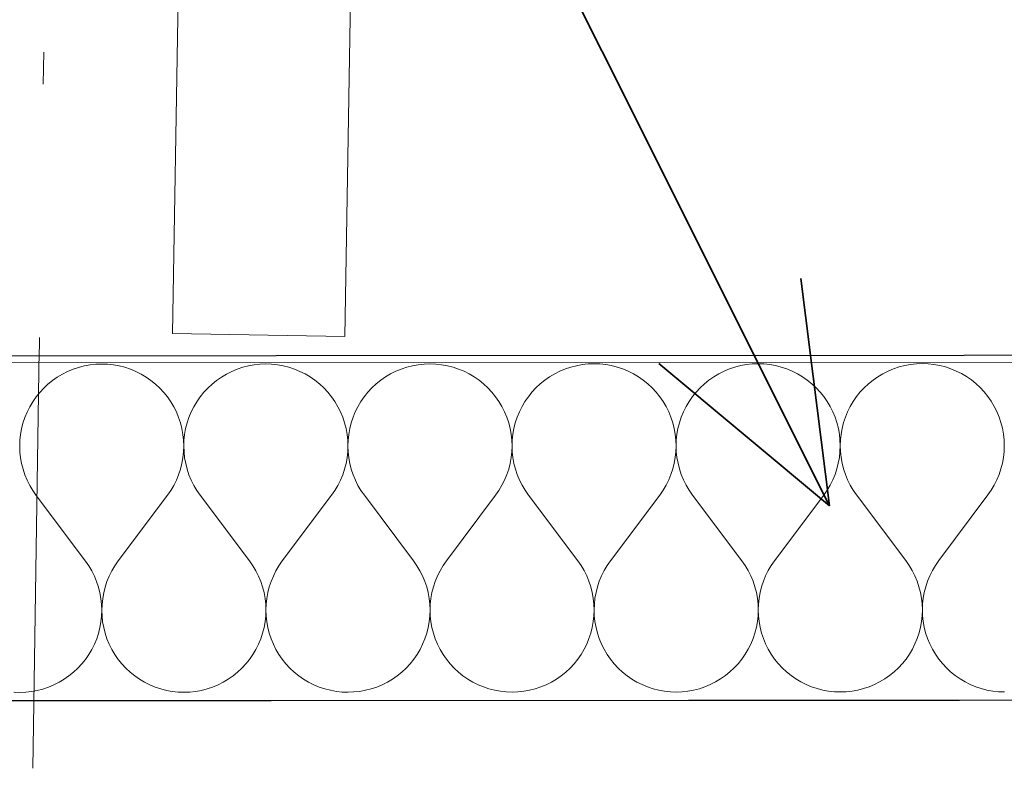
# Model space of a CAD drawing. Header units: millimetres. Extents: x -24674 to 2959, y -2716 to 20653.
# Tile 7 of 161: x -19962 to -19505, y 159 to 506. Entities that reach past the tile are written whole.
import ezdxf

# ---------------------------------------------------------------- set-up
doc = ezdxf.new("R2010")
doc.units = ezdxf.units.MM
doc.header["$MEASUREMENT"] = 0
doc.linetypes.add('Wipeout_Contour', pattern=[1000, 0, -1000])
doc.linetypes.add('Čerchovaná', pattern=[450, 200, -117.5, 15, -117.5])
for name, color, linetype in [('9._POHLED ZÁPADNÍ_1_2D prvky - obecné', 7, 'Continuous'), ('9._POHLED ZÁPADNÍ_1_Konstrukce - krov', 7, 'Continuous'), ('9._POHLED ZÁPADNÍ_1_Konstrukce - nosné', 7, 'Continuous'), ('9._POHLED ZÁPADNÍ_1_Nové_Konstrukce - nosné', 7, 'Continuous'), ('9._POHLED ZÁPADNÍ_1_Nové_Situace - terén', 7, 'Continuous'), ('9._POHLED ZÁPADNÍ_1_Nové_Výplně - Povrchové', 7, 'Continuous'), ('9._POHLED ZÁPADNÍ_1_Nové_Výplně – Řezové', 7, 'Continuous'), ('9._POHLED ZÁPADNÍ_1_TZB - elektroinstalace', 7, 'Continuous'), ('9._POHLED ZÁPADNÍ_1_Výplně - Povrchové', 7, 'Continuous'), ('9._POHLED ZÁPADNÍ_1_VÝTAH VAR 1', 7, 'Continuous')]:
    doc.layers.add(name, color=color, linetype=linetype)

# ---------------------------------------------------------------- blocks, each defined once
blk = doc.blocks.new('*X9', base_point=(-27719.5, -6043.99))
at = {"layer": '9._POHLED ZÁPADNÍ_1_Nové_Výplně – Řezové', "color": 21, "linetype": 'Continuous', "lineweight": 20, "true_color": 0xffaaaa}
for p, q in [((-19937.29, 343.77), (-19939.81, 342.73)), ((-19934.71, 344.63), (-19937.29, 343.77)), ((-19932.08, 345.31), (-19934.71, 344.63)), ((-19929.4, 345.79), (-19932.08, 345.31)), ((-19926.7, 346.09), (-19929.4, 345.79)), ((-19923.98, 346.18), (-19926.7, 346.09)), ((-19921.26, 346.09), (-19923.98, 346.18)), ((-19918.55, 345.8), (-19921.26, 346.09)), ((-19915.88, 345.32), (-19918.55, 345.8)), ((-19913.24, 344.65), (-19915.88, 345.32)), ((-19910.66, 343.79), (-19913.24, 344.65)), ((-19908.14, 342.75), (-19910.66, 343.79)), ((-19861.1, 343.81), (-19863.62, 342.77)), ((-19858.52, 344.67), (-19861.1, 343.81)), ((-19855.89, 345.35), (-19858.52, 344.67)), ((-19853.21, 345.83), (-19855.89, 345.35)), ((-19850.51, 346.12), (-19853.21, 345.83)), ((-19847.79, 346.22), (-19850.51, 346.12)), ((-19845.07, 346.13), (-19847.79, 346.22)), ((-19842.36, 345.84), (-19845.07, 346.13)), ((-19839.69, 345.35), (-19842.36, 345.84)), ((-19837.05, 344.68), (-19839.69, 345.35)), ((-19834.47, 343.82), (-19837.05, 344.68)), ((-19831.95, 342.78), (-19834.47, 343.82)), ((-19784.91, 343.85), (-19787.43, 342.8)), ((-19782.33, 344.71), (-19784.91, 343.85)), ((-19779.7, 345.38), (-19782.33, 344.71)), ((-19777.02, 345.87), (-19779.7, 345.38)), ((-19774.32, 346.16), (-19777.02, 345.87)), ((-19771.6, 346.26), (-19774.32, 346.16)), ((-19768.88, 346.16), (-19771.6, 346.26)), ((-19766.17, 345.87), (-19768.88, 346.16)), ((-19763.5, 345.39), (-19766.17, 345.87)), ((-19760.86, 344.72), (-19763.5, 345.39)), ((-19758.28, 343.86), (-19760.86, 344.72)), ((-19755.76, 342.82), (-19758.28, 343.86)), ((-19708.72, 343.88), (-19711.24, 342.84)), ((-19706.14, 344.74), (-19708.72, 343.88)), ((-19703.51, 345.42), (-19706.14, 344.74)), ((-19700.83, 345.9), (-19703.51, 345.42)), ((-19698.13, 346.2), (-19700.83, 345.9)), ((-19695.41, 346.29), (-19698.13, 346.2)), ((-19692.69, 346.2), (-19695.41, 346.29)), ((-19689.98, 345.91), (-19692.69, 346.2)), ((-19687.31, 345.43), (-19689.98, 345.91)), ((-19684.67, 344.75), (-19687.31, 345.43)), ((-19682.09, 343.9), (-19684.67, 344.75)), ((-19679.57, 342.86), (-19682.09, 343.9)), ((-19635.05, 342.88), (-19637.48, 341.66)), ((-19632.53, 343.92), (-19635.05, 342.88)), ((-19629.95, 344.78), (-19632.53, 343.92)), ((-19627.32, 345.46), (-19629.95, 344.78)), ((-19624.64, 345.94), (-19627.32, 345.46)), ((-19621.93, 346.23), (-19624.64, 345.94)), ((-19619.22, 346.33), (-19621.93, 346.23)), ((-19616.5, 346.23), (-19619.22, 346.33)), ((-19613.79, 345.95), (-19616.5, 346.23)), ((-19611.11, 345.46), (-19613.79, 345.95)), ((-19608.48, 344.79), (-19611.11, 345.46)), ((-19605.9, 343.93), (-19608.48, 344.79)), ((-19603.38, 342.89), (-19605.9, 343.93)), ((-19600.95, 341.68), (-19603.38, 342.89)), ((-19558.86, 342.91), (-19561.29, 341.69)), ((-19556.34, 343.96), (-19558.86, 342.91)), ((-19553.76, 344.82), (-19556.34, 343.96)), ((-19551.13, 345.49), (-19553.76, 344.82)), ((-19548.45, 345.98), (-19551.13, 345.49)), ((-19545.74, 346.27), (-19548.45, 345.98)), ((-19543.03, 346.37), (-19545.74, 346.27)), ((-19540.31, 346.27), (-19543.03, 346.37)), ((-19537.6, 345.98), (-19540.31, 346.27)), ((-19534.92, 345.5), (-19537.6, 345.98)), ((-19532.29, 344.83), (-19534.92, 345.5)), ((-19529.71, 343.97), (-19532.29, 344.83)), ((-19527.19, 342.93), (-19529.71, 343.97)), ((-19524.76, 341.71), (-19527.19, 342.93)), ((-19946.81, 338.57), (-19948.93, 336.86)), ((-19944.58, 340.12), (-19946.81, 338.57)), ((-19942.24, 341.51), (-19944.58, 340.12)), ((-19939.81, 342.73), (-19942.24, 341.51)), ((-19905.71, 341.53), (-19908.14, 342.75)), ((-19903.37, 340.14), (-19905.71, 341.53)), ((-19901.14, 338.59), (-19903.37, 340.14)), ((-19899.02, 336.88), (-19901.14, 338.59)), ((-19870.62, 338.61), (-19872.74, 336.9)), ((-19868.39, 340.16), (-19870.62, 338.61)), ((-19866.05, 341.55), (-19868.39, 340.16)), ((-19863.62, 342.77), (-19866.05, 341.55)), ((-19829.52, 341.57), (-19831.95, 342.78)), ((-19827.18, 340.18), (-19829.52, 341.57)), ((-19824.95, 338.63), (-19827.18, 340.18)), ((-19822.83, 336.92), (-19824.95, 338.63)), ((-19794.43, 338.64), (-19796.55, 336.93)), ((-19792.2, 340.2), (-19794.43, 338.64)), ((-19789.86, 341.59), (-19792.2, 340.2)), ((-19787.43, 342.8), (-19789.86, 341.59)), ((-19753.33, 341.6), (-19755.76, 342.82)), ((-19750.99, 340.22), (-19753.33, 341.6)), ((-19748.76, 338.66), (-19750.99, 340.22)), ((-19746.64, 336.96), (-19748.76, 338.66)), ((-19718.24, 338.68), (-19720.36, 336.97)), ((-19716.01, 340.23), (-19718.24, 338.68)), ((-19713.67, 341.62), (-19716.01, 340.23)), ((-19711.24, 342.84), (-19713.67, 341.62)), ((-19677.14, 341.64), (-19679.57, 342.86)), ((-19674.8, 340.25), (-19677.14, 341.64)), ((-19672.57, 338.7), (-19674.8, 340.25)), ((-19670.45, 336.99), (-19672.57, 338.7)), ((-19642.05, 338.72), (-19644.17, 337.01)), ((-19639.82, 340.27), (-19642.05, 338.72)), ((-19637.48, 341.66), (-19639.82, 340.27)), ((-19598.61, 340.29), (-19600.95, 341.68)), ((-19596.37, 338.74), (-19598.61, 340.29)), ((-19594.26, 337.03), (-19596.37, 338.74)), ((-19565.86, 338.75), (-19567.98, 337.04)), ((-19563.63, 340.31), (-19565.86, 338.75)), ((-19561.29, 341.69), (-19563.63, 340.31)), ((-19522.42, 340.32), (-19524.76, 341.71)), ((-19520.18, 338.77), (-19522.42, 340.32)), ((-19518.07, 337.07), (-19520.18, 338.77)), ((-19950.92, 335.01), (-19952.77, 333.01)), ((-19948.93, 336.86), (-19950.92, 335.01)), ((-19897.03, 335.03), (-19899.02, 336.88)), ((-19895.17, 333.04), (-19897.03, 335.03)), ((-19874.73, 335.04), (-19876.58, 333.05)), ((-19872.74, 336.9), (-19874.73, 335.04)), ((-19820.84, 335.07), (-19822.83, 336.92)), ((-19818.98, 333.08), (-19820.84, 335.07)), ((-19798.54, 335.08), (-19800.39, 333.09)), ((-19796.55, 336.93), (-19798.54, 335.08)), ((-19744.65, 335.1), (-19746.64, 336.96)), ((-19742.79, 333.11), (-19744.65, 335.1)), ((-19722.35, 335.11), (-19724.2, 333.12)), ((-19720.36, 336.97), (-19722.35, 335.11)), ((-19668.46, 335.14), (-19670.45, 336.99)), ((-19666.6, 333.15), (-19668.46, 335.14)), ((-19646.16, 335.15), (-19648.01, 333.16)), ((-19644.17, 337.01), (-19646.16, 335.15)), ((-19592.26, 335.18), (-19594.26, 337.03)), ((-19590.41, 333.19), (-19592.26, 335.18)), ((-19569.97, 335.19), (-19571.82, 333.2)), ((-19567.98, 337.04), (-19569.97, 335.19)), ((-19516.07, 335.21), (-19518.07, 337.07)), ((-19514.22, 333.22), (-19516.07, 335.21)), ((-19954.48, 330.89), (-19956.03, 328.66)), ((-19952.77, 333.01), (-19954.48, 330.89)), ((-19893.47, 330.92), (-19895.17, 333.04)), ((-19891.91, 328.69), (-19893.47, 330.92)), ((-19878.29, 330.93), (-19879.84, 328.69)), ((-19876.58, 333.05), (-19878.29, 330.93)), ((-19817.27, 330.96), (-19818.98, 333.08)), ((-19815.72, 328.72), (-19817.27, 330.96)), ((-19802.1, 330.97), (-19803.64, 328.73)), ((-19800.39, 333.09), (-19802.1, 330.97)), ((-19741.08, 331), (-19742.79, 333.11)), ((-19739.53, 328.76), (-19741.08, 331)), ((-19725.9, 331), (-19727.45, 328.77)), ((-19724.2, 333.12), (-19725.9, 331)), ((-19664.89, 331.03), (-19666.6, 333.15)), ((-19663.34, 328.8), (-19664.89, 331.03)), ((-19649.71, 331.04), (-19651.26, 328.8)), ((-19648.01, 333.16), (-19649.71, 331.04)), ((-19588.7, 331.07), (-19590.41, 333.19)), ((-19587.15, 328.83), (-19588.7, 331.07)), ((-19573.52, 331.08), (-19575.07, 328.84)), ((-19571.82, 333.2), (-19573.52, 331.08)), ((-19512.51, 331.1), (-19514.22, 333.22)), ((-19510.96, 328.87), (-19512.51, 331.1)), ((-19957.41, 326.32), (-19958.63, 323.88)), ((-19956.03, 328.66), (-19957.41, 326.32)), ((-19890.53, 326.35), (-19891.91, 328.69)), ((-19889.31, 323.92), (-19890.53, 326.35)), ((-19881.22, 326.35), (-19882.44, 323.92)), ((-19879.84, 328.69), (-19881.22, 326.35)), ((-19814.33, 326.38), (-19815.72, 328.72)), ((-19813.12, 323.95), (-19814.33, 326.38)), ((-19805.03, 326.39), (-19806.25, 323.95)), ((-19803.64, 328.73), (-19805.03, 326.39)), ((-19738.14, 326.42), (-19739.53, 328.76)), ((-19736.93, 323.99), (-19738.14, 326.42)), ((-19728.84, 326.43), (-19730.06, 323.99)), ((-19727.45, 328.77), (-19728.84, 326.43)), ((-19661.95, 326.46), (-19663.34, 328.8)), ((-19660.74, 324.02), (-19661.95, 326.46)), ((-19652.65, 326.46), (-19653.87, 324.03)), ((-19651.26, 328.8), (-19652.65, 326.46)), ((-19585.76, 326.49), (-19587.15, 328.83)), ((-19584.55, 324.06), (-19585.76, 326.49)), ((-19576.46, 326.5), (-19577.68, 324.06)), ((-19575.07, 328.84), (-19576.46, 326.5)), ((-19509.57, 326.53), (-19510.96, 328.87)), ((-19508.35, 324.1), (-19509.57, 326.53)), ((-19959.67, 321.37), (-19960.52, 318.79)), ((-19958.63, 323.88), (-19959.67, 321.37)), ((-19888.27, 321.4), (-19889.31, 323.92)), ((-19887.41, 318.82), (-19888.27, 321.4)), ((-19883.48, 321.4), (-19884.33, 318.82)), ((-19882.44, 323.92), (-19883.48, 321.4)), ((-19812.08, 321.44), (-19813.12, 323.95)), ((-19811.22, 318.86), (-19812.08, 321.44)), ((-19807.29, 321.44), (-19808.14, 318.86)), ((-19806.25, 323.95), (-19807.29, 321.44)), ((-19735.89, 321.47), (-19736.93, 323.99)), ((-19735.03, 318.89), (-19735.89, 321.47)), ((-19731.09, 321.48), (-19731.95, 318.89)), ((-19730.06, 323.99), (-19731.09, 321.48)), ((-19659.69, 321.51), (-19660.74, 324.02)), ((-19658.84, 318.93), (-19659.69, 321.51)), ((-19654.9, 321.51), (-19655.76, 318.93)), ((-19653.87, 324.03), (-19654.9, 321.51)), ((-19583.5, 321.55), (-19584.55, 324.06)), ((-19582.65, 318.97), (-19583.5, 321.55)), ((-19578.71, 321.55), (-19579.57, 318.97)), ((-19577.68, 324.06), (-19578.71, 321.55)), ((-19507.31, 321.58), (-19508.35, 324.1)), ((-19506.45, 319), (-19507.31, 321.58)), ((-19961.19, 316.15), (-19961.67, 313.47)), ((-19960.52, 318.79), (-19961.19, 316.15)), ((-19886.73, 316.18), (-19887.41, 318.82)), ((-19886.25, 313.51), (-19886.73, 316.18)), ((-19885, 316.19), (-19885.48, 313.51)), ((-19884.33, 318.82), (-19885, 316.19)), ((-19810.54, 316.22), (-19811.22, 318.86)), ((-19810.06, 313.54), (-19810.54, 316.22)), ((-19808.81, 316.22), (-19809.29, 313.54)), ((-19808.14, 318.86), (-19808.81, 316.22)), ((-19734.35, 316.26), (-19735.03, 318.89)), ((-19733.87, 313.58), (-19734.35, 316.26)), ((-19732.62, 316.26), (-19733.1, 313.58)), ((-19731.95, 318.89), (-19732.62, 316.26)), ((-19658.16, 316.29), (-19658.84, 318.93)), ((-19657.68, 313.62), (-19658.16, 316.29)), ((-19656.43, 316.29), (-19656.91, 313.62)), ((-19655.76, 318.93), (-19656.43, 316.29)), ((-19581.97, 316.33), (-19582.65, 318.97)), ((-19581.49, 313.65), (-19581.97, 316.33)), ((-19580.24, 316.33), (-19580.72, 313.65)), ((-19579.57, 318.97), (-19580.24, 316.33)), ((-19505.78, 316.37), (-19506.45, 319)), ((-19505.3, 313.69), (-19505.78, 316.37)), ((-19961.67, 313.47), (-19961.96, 310.77)), ((-19885.96, 310.8), (-19886.25, 313.51)), ((-19885.48, 313.51), (-19885.77, 310.8)), ((-19809.77, 310.84), (-19810.06, 313.54)), ((-19809.29, 313.54), (-19809.58, 310.84)), ((-19733.58, 310.88), (-19733.87, 313.58)), ((-19733.48, 308.16), (-19733.58, 310.88)), ((-19733.39, 310.88), (-19733.48, 308.16)), ((-19733.1, 313.58), (-19733.39, 310.88)), ((-19657.39, 310.91), (-19657.68, 313.62)), ((-19657.29, 308.19), (-19657.39, 310.91)), ((-19657.2, 310.91), (-19657.29, 308.19)), ((-19656.91, 313.62), (-19657.2, 310.91)), ((-19581.2, 310.95), (-19581.49, 313.65)), ((-19581.1, 308.23), (-19581.2, 310.95)), ((-19581.01, 310.95), (-19581.1, 308.23)), ((-19580.72, 313.65), (-19581.01, 310.95)), ((-19505.01, 310.98), (-19505.3, 313.69)), ((-19504.91, 308.27), (-19505.01, 310.98)), ((-19961.96, 310.77), (-19962.05, 308.05)), ((-19962.05, 308.05), (-19961.95, 305.33)), ((-19885.86, 308.08), (-19885.96, 310.8)), ((-19885.96, 305.36), (-19885.86, 308.08)), ((-19885.77, 310.8), (-19885.86, 308.08)), ((-19885.86, 308.08), (-19885.76, 305.36)), ((-19809.67, 308.12), (-19809.77, 310.84)), ((-19809.77, 305.4), (-19809.67, 308.12)), ((-19809.58, 310.84), (-19809.67, 308.12)), ((-19809.67, 308.12), (-19809.57, 305.4)), ((-19733.58, 305.44), (-19733.48, 308.16)), ((-19733.48, 308.16), (-19733.38, 305.44)), ((-19657.39, 305.47), (-19657.29, 308.19)), ((-19657.29, 308.19), (-19657.19, 305.47)), ((-19581.2, 305.51), (-19581.1, 308.23)), ((-19581.1, 308.23), (-19581, 305.51)), ((-19505.01, 305.55), (-19504.91, 308.27)), ((-19961.95, 305.33), (-19961.66, 302.62)), ((-19961.66, 302.62), (-19961.17, 299.95)), ((-19886.74, 299.98), (-19886.25, 302.66)), ((-19886.25, 302.66), (-19885.96, 305.36)), ((-19885.76, 305.36), (-19885.47, 302.66)), ((-19885.47, 302.66), (-19884.98, 299.98)), ((-19810.55, 300.02), (-19810.06, 302.7)), ((-19810.06, 302.7), (-19809.77, 305.4)), ((-19809.57, 305.4), (-19809.28, 302.7)), ((-19809.28, 302.7), (-19808.79, 300.02)), ((-19734.36, 300.06), (-19733.87, 302.73)), ((-19733.87, 302.73), (-19733.58, 305.44)), ((-19733.38, 305.44), (-19733.09, 302.73)), ((-19733.09, 302.73), (-19732.6, 300.06)), ((-19658.17, 300.09), (-19657.68, 302.77)), ((-19657.68, 302.77), (-19657.39, 305.47)), ((-19657.19, 305.47), (-19656.9, 302.77)), ((-19656.9, 302.77), (-19656.41, 300.09)), ((-19581.98, 300.13), (-19581.49, 302.81)), ((-19581.49, 302.81), (-19581.2, 305.51)), ((-19581, 305.51), (-19580.71, 302.81)), ((-19580.71, 302.81), (-19580.22, 300.13)), ((-19505.78, 300.17), (-19505.3, 302.84)), ((-19505.3, 302.84), (-19505.01, 305.55)), ((-19961.17, 299.95), (-19960.5, 297.31)), ((-19960.5, 297.31), (-19959.64, 294.73)), ((-19888.27, 294.77), (-19887.41, 297.35)), ((-19887.41, 297.35), (-19886.74, 299.98)), ((-19884.98, 299.98), (-19884.31, 297.35)), ((-19884.31, 297.35), (-19883.45, 294.77)), ((-19812.08, 294.8), (-19811.22, 297.38)), ((-19811.22, 297.38), (-19810.55, 300.02)), ((-19808.79, 300.02), (-19808.12, 297.38)), ((-19808.12, 297.38), (-19807.26, 294.8)), ((-19735.89, 294.84), (-19735.03, 297.42)), ((-19735.03, 297.42), (-19734.36, 300.06)), ((-19732.6, 300.06), (-19731.93, 297.42)), ((-19731.93, 297.42), (-19731.06, 294.84)), ((-19659.7, 294.88), (-19658.84, 297.46)), ((-19658.84, 297.46), (-19658.17, 300.09)), ((-19656.41, 300.09), (-19655.74, 297.46)), ((-19655.74, 297.46), (-19654.87, 294.88)), ((-19583.51, 294.91), (-19582.65, 297.49)), ((-19582.65, 297.49), (-19581.98, 300.13)), ((-19580.22, 300.13), (-19579.55, 297.49)), ((-19579.55, 297.49), (-19578.68, 294.91)), ((-19507.32, 294.95), (-19506.46, 297.53)), ((-19506.46, 297.53), (-19505.78, 300.17)), ((-19959.64, 294.73), (-19958.59, 292.22)), ((-19889.31, 292.25), (-19888.27, 294.77)), ((-19883.45, 294.77), (-19882.4, 292.26)), ((-19813.12, 292.29), (-19812.08, 294.8)), ((-19807.26, 294.8), (-19806.21, 292.29)), ((-19736.93, 292.33), (-19735.89, 294.84)), ((-19731.06, 294.84), (-19730.02, 292.33)), ((-19660.74, 292.36), (-19659.7, 294.88)), ((-19654.87, 294.88), (-19653.83, 292.37)), ((-19584.55, 292.4), (-19583.51, 294.91)), ((-19578.68, 294.91), (-19577.64, 292.4)), ((-19508.36, 292.44), (-19507.32, 294.95)), ((-19958.59, 292.22), (-19957.37, 289.79)), ((-19957.37, 289.79), (-19955.98, 287.45)), ((-19891.92, 287.48), (-19890.53, 289.82)), ((-19890.53, 289.82), (-19889.31, 292.25)), ((-19882.4, 292.26), (-19881.18, 289.82)), ((-19881.18, 289.82), (-19879.79, 287.49)), ((-19815.73, 287.52), (-19814.34, 289.86)), ((-19814.34, 289.86), (-19813.12, 292.29)), ((-19806.21, 292.29), (-19804.99, 289.86)), ((-19804.99, 289.86), (-19803.6, 287.52)), ((-19739.54, 287.55), (-19738.15, 289.89)), ((-19738.15, 289.89), (-19736.93, 292.33)), ((-19730.02, 292.33), (-19728.8, 289.9)), ((-19728.8, 289.9), (-19727.41, 287.56)), ((-19663.35, 287.59), (-19661.96, 289.93)), ((-19661.96, 289.93), (-19660.74, 292.36)), ((-19653.83, 292.37), (-19652.61, 289.93)), ((-19652.61, 289.93), (-19651.22, 287.6)), ((-19587.16, 287.63), (-19585.77, 289.97)), ((-19585.77, 289.97), (-19584.55, 292.4)), ((-19577.64, 292.4), (-19576.42, 289.97)), ((-19576.42, 289.97), (-19575.03, 287.63)), ((-19510.97, 287.66), (-19509.58, 290)), ((-19509.58, 290), (-19508.36, 292.44)), ((-19955.98, 287.45), (-19954.42, 285.22)), ((-19954.42, 285.22), (-19931.55, 254.75)), ((-19893.47, 285.25), (-19916.32, 254.76)), ((-19893.47, 285.25), (-19891.92, 287.48)), ((-19879.79, 287.49), (-19878.23, 285.25)), ((-19878.23, 285.25), (-19855.36, 254.79)), ((-19817.28, 285.28), (-19840.12, 254.8)), ((-19817.28, 285.28), (-19815.73, 287.52)), ((-19803.6, 287.52), (-19802.04, 285.29)), ((-19802.04, 285.29), (-19779.17, 254.83)), ((-19741.09, 285.32), (-19763.93, 254.83)), ((-19741.09, 285.32), (-19739.54, 287.55)), ((-19727.41, 287.56), (-19725.85, 285.33)), ((-19725.85, 285.33), (-19702.98, 254.86)), ((-19664.9, 285.36), (-19687.74, 254.87)), ((-19664.9, 285.36), (-19663.35, 287.59)), ((-19651.22, 287.6), (-19649.66, 285.36)), ((-19649.66, 285.36), (-19626.79, 254.9)), ((-19588.71, 285.39), (-19611.55, 254.91)), ((-19588.71, 285.39), (-19587.16, 287.63)), ((-19575.03, 287.63), (-19573.47, 285.4)), ((-19573.47, 285.4), (-19550.6, 254.94)), ((-19512.52, 285.43), (-19535.36, 254.94)), ((-19512.52, 285.43), (-19510.97, 287.66)), ((-19930, 252.52), (-19931.55, 254.75)), ((-19928.61, 250.18), (-19930, 252.52)), ((-19917.87, 252.53), (-19919.26, 250.19)), ((-19916.32, 254.76), (-19917.87, 252.53)), ((-19853.81, 252.56), (-19855.36, 254.79)), ((-19852.42, 250.22), (-19853.81, 252.56)), ((-19841.68, 252.56), (-19843.07, 250.22)), ((-19840.12, 254.8), (-19841.68, 252.56)), ((-19777.62, 252.59), (-19779.17, 254.83)), ((-19776.23, 250.25), (-19777.62, 252.59)), ((-19765.49, 252.6), (-19766.88, 250.26)), ((-19763.93, 254.83), (-19765.49, 252.6)), ((-19701.43, 252.63), (-19702.98, 254.86)), ((-19700.04, 250.29), (-19701.43, 252.63)), ((-19689.3, 252.64), (-19690.69, 250.3)), ((-19687.74, 254.87), (-19689.3, 252.64)), ((-19625.24, 252.67), (-19626.79, 254.9)), ((-19623.85, 250.33), (-19625.24, 252.67)), ((-19613.11, 252.67), (-19614.49, 250.33)), ((-19611.55, 254.91), (-19613.11, 252.67)), ((-19549.05, 252.7), (-19550.6, 254.94)), ((-19547.65, 250.36), (-19549.05, 252.7)), ((-19536.92, 252.71), (-19538.3, 250.37)), ((-19535.36, 254.94), (-19536.92, 252.71)), ((-19927.39, 247.75), (-19928.61, 250.18)), ((-19926.34, 245.24), (-19927.39, 247.75)), ((-19920.48, 247.75), (-19921.52, 245.24)), ((-19919.26, 250.19), (-19920.48, 247.75)), ((-19851.2, 247.79), (-19852.42, 250.22)), ((-19850.15, 245.28), (-19851.2, 247.79)), ((-19844.28, 247.79), (-19845.33, 245.28)), ((-19843.07, 250.22), (-19844.28, 247.79)), ((-19775.01, 247.82), (-19776.23, 250.25)), ((-19773.96, 245.31), (-19775.01, 247.82)), ((-19768.09, 247.83), (-19769.14, 245.31)), ((-19766.88, 250.26), (-19768.09, 247.83)), ((-19698.81, 247.86), (-19700.04, 250.29)), ((-19697.77, 245.35), (-19698.81, 247.86)), ((-19691.9, 247.86), (-19692.95, 245.35)), ((-19690.69, 250.3), (-19691.9, 247.86)), ((-19622.62, 247.9), (-19623.85, 250.33)), ((-19621.58, 245.38), (-19622.62, 247.9)), ((-19615.71, 247.9), (-19616.76, 245.39)), ((-19614.49, 250.33), (-19615.71, 247.9)), ((-19546.43, 247.93), (-19547.65, 250.36)), ((-19545.39, 245.42), (-19546.43, 247.93)), ((-19539.52, 247.94), (-19540.56, 245.42)), ((-19538.3, 250.37), (-19539.52, 247.94)), ((-19925.48, 242.66), (-19926.34, 245.24)), ((-19924.8, 240.02), (-19925.48, 242.66)), ((-19922.38, 242.66), (-19923.05, 240.02)), ((-19921.52, 245.24), (-19922.38, 242.66)), ((-19849.29, 242.69), (-19850.15, 245.28)), ((-19848.61, 240.06), (-19849.29, 242.69)), ((-19846.19, 242.7), (-19846.86, 240.06)), ((-19845.33, 245.28), (-19846.19, 242.7)), ((-19773.1, 242.73), (-19773.96, 245.31)), ((-19772.42, 240.1), (-19773.1, 242.73)), ((-19770, 242.73), (-19770.67, 240.1)), ((-19769.14, 245.31), (-19770, 242.73)), ((-19696.91, 242.77), (-19697.77, 245.35)), ((-19696.23, 240.13), (-19696.91, 242.77)), ((-19693.81, 242.77), (-19694.48, 240.13)), ((-19692.95, 245.35), (-19693.81, 242.77)), ((-19620.72, 242.8), (-19621.58, 245.38)), ((-19620.04, 240.17), (-19620.72, 242.8)), ((-19617.62, 242.81), (-19618.29, 240.17)), ((-19616.76, 245.39), (-19617.62, 242.81)), ((-19544.53, 242.84), (-19545.39, 245.42)), ((-19543.85, 240.21), (-19544.53, 242.84)), ((-19541.42, 242.84), (-19542.1, 240.21)), ((-19540.56, 245.42), (-19541.42, 242.84)), ((-19924.32, 237.35), (-19924.8, 240.02)), ((-19923.05, 240.02), (-19923.53, 237.35)), ((-19848.13, 237.38), (-19848.61, 240.06)), ((-19846.86, 240.06), (-19847.34, 237.38)), ((-19771.94, 237.42), (-19772.42, 240.1)), ((-19770.67, 240.1), (-19771.15, 237.42)), ((-19695.75, 237.46), (-19696.23, 240.13)), ((-19694.48, 240.13), (-19694.96, 237.46)), ((-19619.56, 237.49), (-19620.04, 240.17)), ((-19618.29, 240.17), (-19618.77, 237.49)), ((-19543.36, 237.53), (-19543.85, 240.21)), ((-19542.1, 240.21), (-19542.58, 237.53)), ((-19924.02, 234.64), (-19924.32, 237.35)), ((-19923.92, 231.92), (-19924.02, 234.64)), ((-19923.83, 234.64), (-19923.92, 231.92)), ((-19923.53, 237.35), (-19923.83, 234.64)), ((-19847.83, 234.68), (-19848.13, 237.38)), ((-19847.73, 231.96), (-19847.83, 234.68)), ((-19847.64, 234.68), (-19847.73, 231.96)), ((-19847.34, 237.38), (-19847.64, 234.68)), ((-19771.64, 234.71), (-19771.94, 237.42)), ((-19771.54, 232), (-19771.64, 234.71)), ((-19771.44, 234.71), (-19771.54, 232)), ((-19771.15, 237.42), (-19771.44, 234.71)), ((-19695.45, 234.75), (-19695.75, 237.46)), ((-19695.35, 232.03), (-19695.45, 234.75)), ((-19695.25, 234.75), (-19695.35, 232.03)), ((-19694.96, 237.46), (-19695.25, 234.75)), ((-19619.26, 234.79), (-19619.56, 237.49)), ((-19619.16, 232.07), (-19619.26, 234.79)), ((-19619.06, 234.79), (-19619.16, 232.07)), ((-19618.77, 237.49), (-19619.06, 234.79)), ((-19543.07, 234.82), (-19543.36, 237.53)), ((-19542.97, 232.11), (-19543.07, 234.82)), ((-19542.87, 234.82), (-19542.97, 232.11)), ((-19542.58, 237.53), (-19542.87, 234.82)), ((-19924.31, 226.5), (-19924.02, 229.2)), ((-19924.02, 229.2), (-19923.92, 231.92)), ((-19923.92, 231.92), (-19923.83, 229.2)), ((-19923.83, 229.2), (-19923.54, 226.5)), ((-19848.11, 226.54), (-19847.83, 229.24)), ((-19847.83, 229.24), (-19847.73, 231.96)), ((-19847.73, 231.96), (-19847.64, 229.24)), ((-19847.64, 229.24), (-19847.35, 226.54)), ((-19771.92, 226.57), (-19771.64, 229.28)), ((-19771.64, 229.28), (-19771.54, 232)), ((-19771.54, 232), (-19771.45, 229.28)), ((-19771.45, 229.28), (-19771.16, 226.57)), ((-19695.73, 226.61), (-19695.45, 229.31)), ((-19695.45, 229.31), (-19695.35, 232.03)), ((-19695.35, 232.03), (-19695.26, 229.31)), ((-19695.26, 229.31), (-19694.96, 226.61)), ((-19619.54, 226.65), (-19619.26, 229.35)), ((-19619.26, 229.35), (-19619.16, 232.07)), ((-19619.16, 232.07), (-19619.06, 229.35)), ((-19619.06, 229.35), (-19618.77, 226.65)), ((-19543.35, 226.68), (-19543.06, 229.39)), ((-19543.06, 229.39), (-19542.97, 232.11)), ((-19542.97, 232.11), (-19542.87, 229.39)), ((-19542.87, 229.39), (-19542.58, 226.68)), ((-19924.79, 223.82), (-19924.31, 226.5)), ((-19923.54, 226.5), (-19923.05, 223.82)), ((-19848.59, 223.86), (-19848.11, 226.54)), ((-19847.35, 226.54), (-19846.86, 223.86)), ((-19772.4, 223.89), (-19771.92, 226.57)), ((-19771.16, 226.57), (-19770.67, 223.9)), ((-19696.21, 223.93), (-19695.73, 226.61)), ((-19694.96, 226.61), (-19694.48, 223.93)), ((-19620.02, 223.97), (-19619.54, 226.65)), ((-19618.77, 226.65), (-19618.29, 223.97)), ((-19544.5, 221.37), (-19543.83, 224)), ((-19543.83, 224), (-19543.35, 226.68)), ((-19542.58, 226.68), (-19542.1, 224)), ((-19542.1, 224), (-19541.43, 221.37)), ((-19926.31, 218.6), (-19925.46, 221.18)), ((-19925.46, 221.18), (-19924.79, 223.82)), ((-19923.05, 223.82), (-19922.38, 221.19)), ((-19922.38, 221.19), (-19921.52, 218.6)), ((-19850.12, 218.64), (-19849.27, 221.22)), ((-19849.27, 221.22), (-19848.59, 223.86)), ((-19846.86, 223.86), (-19846.19, 221.22)), ((-19846.19, 221.22), (-19845.33, 218.64)), ((-19773.93, 218.68), (-19773.07, 221.26)), ((-19773.07, 221.26), (-19772.4, 223.89)), ((-19770.67, 223.9), (-19770, 221.26)), ((-19770, 221.26), (-19769.14, 218.68)), ((-19697.74, 218.71), (-19696.88, 221.29)), ((-19696.88, 221.29), (-19696.21, 223.93)), ((-19694.48, 223.93), (-19693.81, 221.3)), ((-19693.81, 221.3), (-19692.95, 218.71)), ((-19621.55, 218.75), (-19620.69, 221.33)), ((-19620.69, 221.33), (-19620.02, 223.97)), ((-19618.29, 223.97), (-19617.62, 221.33)), ((-19617.62, 221.33), (-19616.76, 218.75)), ((-19545.36, 218.79), (-19544.5, 221.37)), ((-19541.43, 221.37), (-19540.57, 218.79)), ((-19928.57, 213.65), (-19927.35, 216.09)), ((-19927.35, 216.09), (-19926.31, 218.6)), ((-19921.52, 218.6), (-19920.48, 216.09)), ((-19920.48, 216.09), (-19919.26, 213.66)), ((-19852.38, 213.69), (-19851.16, 216.12)), ((-19851.16, 216.12), (-19850.12, 218.64)), ((-19845.33, 218.64), (-19844.29, 216.13)), ((-19844.29, 216.13), (-19843.07, 213.7)), ((-19776.19, 213.73), (-19774.97, 216.16)), ((-19774.97, 216.16), (-19773.93, 218.68)), ((-19769.14, 218.68), (-19768.1, 216.16)), ((-19768.1, 216.16), (-19766.88, 213.73)), ((-19699.99, 213.76), (-19698.78, 216.2)), ((-19698.78, 216.2), (-19697.74, 218.71)), ((-19692.95, 218.71), (-19691.91, 216.2)), ((-19691.91, 216.2), (-19690.69, 213.77)), ((-19623.8, 213.8), (-19622.59, 216.23)), ((-19622.59, 216.23), (-19621.55, 218.75)), ((-19616.76, 218.75), (-19615.72, 216.24)), ((-19615.72, 216.24), (-19614.5, 213.8)), ((-19547.61, 213.84), (-19546.4, 216.27)), ((-19546.4, 216.27), (-19545.36, 218.79)), ((-19540.57, 218.79), (-19539.53, 216.27)), ((-19539.53, 216.27), (-19538.31, 213.84)), ((-19931.5, 209.08), (-19929.95, 211.31)), ((-19929.95, 211.31), (-19928.57, 213.65)), ((-19919.26, 213.66), (-19917.87, 211.32)), ((-19917.87, 211.32), (-19916.32, 209.08)), ((-19855.31, 209.11), (-19853.76, 211.35)), ((-19853.76, 211.35), (-19852.38, 213.69)), ((-19843.07, 213.7), (-19841.68, 211.36)), ((-19841.68, 211.36), (-19840.13, 209.12)), ((-19779.12, 209.15), (-19777.57, 211.39)), ((-19777.57, 211.39), (-19776.19, 213.73)), ((-19766.88, 213.73), (-19765.49, 211.39)), ((-19765.49, 211.39), (-19763.94, 209.16)), ((-19702.93, 209.19), (-19701.38, 211.42)), ((-19701.38, 211.42), (-19699.99, 213.76)), ((-19690.69, 213.77), (-19689.3, 211.43)), ((-19689.3, 211.43), (-19687.75, 209.19)), ((-19626.74, 209.22), (-19625.19, 211.46)), ((-19625.19, 211.46), (-19623.8, 213.8)), ((-19614.5, 213.8), (-19613.11, 211.47)), ((-19613.11, 211.47), (-19611.56, 209.23)), ((-19550.55, 209.26), (-19549, 211.5)), ((-19549, 211.5), (-19547.61, 213.84)), ((-19538.31, 213.84), (-19536.92, 211.5)), ((-19536.92, 211.5), (-19535.37, 209.27)), ((-19935.06, 204.96), (-19933.21, 206.96)), ((-19933.21, 206.96), (-19931.5, 209.08)), ((-19916.32, 209.08), (-19914.62, 206.97)), ((-19914.62, 206.97), (-19912.76, 204.98)), ((-19858.87, 205), (-19857.02, 206.99)), ((-19857.02, 206.99), (-19855.31, 209.11)), ((-19840.13, 209.12), (-19838.42, 207)), ((-19838.42, 207), (-19836.57, 205.01)), ((-19782.68, 205.04), (-19780.83, 207.03)), ((-19780.83, 207.03), (-19779.12, 209.15)), ((-19763.94, 209.16), (-19762.23, 207.04)), ((-19762.23, 207.04), (-19760.38, 205.05)), ((-19706.49, 205.07), (-19704.64, 207.07)), ((-19704.64, 207.07), (-19702.93, 209.19)), ((-19687.75, 209.19), (-19686.04, 207.08)), ((-19686.04, 207.08), (-19684.19, 205.09)), ((-19630.3, 205.11), (-19628.45, 207.1)), ((-19628.45, 207.1), (-19626.74, 209.22)), ((-19611.56, 209.23), (-19609.85, 207.11)), ((-19609.85, 207.11), (-19608, 205.12)), ((-19554.11, 205.15), (-19552.25, 207.14)), ((-19552.25, 207.14), (-19550.55, 209.26)), ((-19535.37, 209.27), (-19533.66, 207.15)), ((-19533.66, 207.15), (-19531.81, 205.16)), ((-19941.4, 199.85), (-19939.17, 201.4)), ((-19939.17, 201.4), (-19937.05, 203.11)), ((-19937.05, 203.11), (-19935.06, 204.96)), ((-19912.76, 204.98), (-19910.77, 203.12)), ((-19910.77, 203.12), (-19908.65, 201.42)), ((-19908.65, 201.42), (-19906.42, 199.86)), ((-19865.21, 199.88), (-19862.98, 201.44)), ((-19862.98, 201.44), (-19860.86, 203.15)), ((-19860.86, 203.15), (-19858.87, 205)), ((-19836.57, 205.01), (-19834.58, 203.16)), ((-19834.58, 203.16), (-19832.46, 201.45)), ((-19832.46, 201.45), (-19830.23, 199.9)), ((-19789.02, 199.92), (-19786.79, 201.47)), ((-19786.79, 201.47), (-19784.67, 203.18)), ((-19784.67, 203.18), (-19782.68, 205.04)), ((-19760.38, 205.05), (-19758.39, 203.19)), ((-19758.39, 203.19), (-19756.27, 201.49)), ((-19756.27, 201.49), (-19754.03, 199.94)), ((-19712.83, 199.96), (-19710.59, 201.51)), ((-19710.59, 201.51), (-19708.48, 203.22)), ((-19708.48, 203.22), (-19706.49, 205.07)), ((-19684.19, 205.09), (-19682.2, 203.23)), ((-19682.2, 203.23), (-19680.08, 201.52)), ((-19680.08, 201.52), (-19677.84, 199.97)), ((-19636.64, 199.99), (-19634.4, 201.55)), ((-19634.4, 201.55), (-19632.29, 203.26)), ((-19632.29, 203.26), (-19630.3, 205.11)), ((-19608, 205.12), (-19606.01, 203.27)), ((-19606.01, 203.27), (-19603.89, 201.56)), ((-19603.89, 201.56), (-19601.65, 200.01)), ((-19560.45, 200.03), (-19558.21, 201.58)), ((-19558.21, 201.58), (-19556.1, 203.29)), ((-19556.1, 203.29), (-19554.11, 205.15)), ((-19531.81, 205.16), (-19529.82, 203.3)), ((-19529.82, 203.3), (-19527.7, 201.6)), ((-19527.7, 201.6), (-19525.46, 200.05)), ((-19948.68, 196.2), (-19946.17, 197.24)), ((-19946.17, 197.24), (-19943.74, 198.46)), ((-19943.74, 198.46), (-19941.4, 199.85)), ((-19906.42, 199.86), (-19904.08, 198.48)), ((-19904.08, 198.48), (-19901.64, 197.26)), ((-19901.64, 197.26), (-19899.13, 196.22)), ((-19872.49, 196.23), (-19869.98, 197.27)), ((-19869.98, 197.27), (-19867.55, 198.49)), ((-19867.55, 198.49), (-19865.21, 199.88)), ((-19830.23, 199.9), (-19827.89, 198.51)), ((-19827.89, 198.51), (-19825.45, 197.3)), ((-19825.45, 197.3), (-19822.94, 196.26)), ((-19796.3, 196.27), (-19793.79, 197.31)), ((-19793.79, 197.31), (-19791.36, 198.53)), ((-19791.36, 198.53), (-19789.02, 199.92)), ((-19754.03, 199.94), (-19751.69, 198.55)), ((-19751.69, 198.55), (-19749.26, 197.33)), ((-19749.26, 197.33), (-19746.75, 196.29)), ((-19720.11, 196.31), (-19717.6, 197.35)), ((-19717.6, 197.35), (-19715.17, 198.57)), ((-19715.17, 198.57), (-19712.83, 199.96)), ((-19677.84, 199.97), (-19675.5, 198.59)), ((-19675.5, 198.59), (-19673.07, 197.37)), ((-19673.07, 197.37), (-19670.56, 196.33)), ((-19643.92, 196.34), (-19641.41, 197.38)), ((-19641.41, 197.38), (-19638.98, 198.6)), ((-19638.98, 198.6), (-19636.64, 199.99)), ((-19601.65, 200.01), (-19599.31, 198.62)), ((-19599.31, 198.62), (-19596.88, 197.41)), ((-19596.88, 197.41), (-19594.37, 196.37)), ((-19567.73, 196.38), (-19565.22, 197.42)), ((-19565.22, 197.42), (-19562.79, 198.64)), ((-19562.79, 198.64), (-19560.45, 200.03)), ((-19525.46, 200.05), (-19523.12, 198.66)), ((-19523.12, 198.66), (-19520.69, 197.44)), ((-19520.69, 197.44), (-19518.18, 196.4)), ((-19964.72, 193.88), (-19962, 193.79)), ((-19962, 193.79), (-19959.28, 193.88)), ((-19959.28, 193.88), (-19956.58, 194.18)), ((-19956.58, 194.18), (-19953.9, 194.66)), ((-19953.9, 194.66), (-19951.26, 195.33)), ((-19951.26, 195.33), (-19948.68, 196.2)), ((-19899.13, 196.22), (-19896.55, 195.36)), ((-19896.55, 195.36), (-19893.91, 194.69)), ((-19893.91, 194.69), (-19891.23, 194.21)), ((-19891.23, 194.21), (-19888.53, 193.92)), ((-19888.53, 193.92), (-19885.81, 193.82)), ((-19885.81, 193.82), (-19883.09, 193.92)), ((-19883.09, 193.92), (-19880.39, 194.21)), ((-19880.39, 194.21), (-19877.71, 194.7)), ((-19877.71, 194.7), (-19875.07, 195.37)), ((-19875.07, 195.37), (-19872.49, 196.23)), ((-19822.94, 196.26), (-19820.36, 195.4)), ((-19820.36, 195.4), (-19817.72, 194.73)), ((-19817.72, 194.73), (-19815.04, 194.24)), ((-19815.04, 194.24), (-19812.34, 193.95)), ((-19812.34, 193.95), (-19809.62, 193.86)), ((-19809.62, 193.86), (-19806.9, 193.96)), ((-19806.9, 193.96), (-19804.2, 194.25)), ((-19804.2, 194.25), (-19801.52, 194.73)), ((-19801.52, 194.73), (-19798.88, 195.41)), ((-19798.88, 195.41), (-19796.3, 196.27)), ((-19746.75, 196.29), (-19744.17, 195.43)), ((-19744.17, 195.43), (-19741.53, 194.76)), ((-19741.53, 194.76), (-19738.85, 194.28)), ((-19738.85, 194.28), (-19736.15, 193.99)), ((-19736.15, 193.99), (-19733.43, 193.89)), ((-19733.43, 193.89), (-19730.71, 193.99)), ((-19730.71, 193.99), (-19728.01, 194.29)), ((-19728.01, 194.29), (-19725.33, 194.77)), ((-19725.33, 194.77), (-19722.69, 195.44)), ((-19722.69, 195.44), (-19720.11, 196.31)), ((-19670.56, 196.33), (-19667.98, 195.47)), ((-19667.98, 195.47), (-19665.34, 194.8)), ((-19665.34, 194.8), (-19662.66, 194.32)), ((-19662.66, 194.32), (-19659.96, 194.03)), ((-19659.96, 194.03), (-19657.24, 193.93)), ((-19657.24, 193.93), (-19654.52, 194.03)), ((-19654.52, 194.03), (-19651.81, 194.32)), ((-19651.81, 194.32), (-19649.14, 194.81)), ((-19649.14, 194.81), (-19646.5, 195.48)), ((-19646.5, 195.48), (-19643.92, 196.34)), ((-19594.37, 196.37), (-19591.79, 195.51)), ((-19591.79, 195.51), (-19589.15, 194.84)), ((-19589.15, 194.84), (-19586.47, 194.35)), ((-19586.47, 194.35), (-19583.77, 194.06)), ((-19583.77, 194.06), (-19581.05, 193.97)), ((-19581.05, 193.97), (-19578.33, 194.07)), ((-19578.33, 194.07), (-19575.62, 194.36)), ((-19575.62, 194.36), (-19572.95, 194.84)), ((-19572.95, 194.84), (-19570.31, 195.52)), ((-19570.31, 195.52), (-19567.73, 196.38)), ((-19518.18, 196.4), (-19515.59, 195.54)), ((-19515.59, 195.54), (-19512.96, 194.87)), ((-19512.96, 194.87), (-19510.28, 194.39)), ((-19510.28, 194.39), (-19507.58, 194.1)), ((-19507.58, 194.1), (-19504.86, 194))]:
    blk.add_line(p, q, dxfattribs=at)

msp = doc.modelspace()

# ---------------------------------------------------------------- hatches: boundary and pattern name
at = {"layer": '9._POHLED ZÁPADNÍ_1_Nové_Situace - terén', "linetype": 'Continuous', "lineweight": 0, "true_color": 0xfed4d4}
msp.add_hatch(color=254, dxfattribs=at).paths.add_polyline_path([(-20142.43, 2682.34), (-20183.55, 346.74), (-15902.04, 348.04), (-16017.44, 349.73), (-16015.08, 511.79), (-16234.47, 512.68), (-16235.75, 429.96), (-16395.73, 432.45), (-16394.48, 513.33), (-20103.77, 528.31), (-20103.2, 668.3), (-20031.2, 668.01), (-19999.86, 2682.35)])
msp.add_hatch(color=254, dxfattribs=at).paths.add_polyline_path([(-20142.43, 2682.34), (-20183.55, 346.74), (-15902.04, 348.04), (-16017.44, 349.73), (-16015.08, 511.79), (-16234.47, 512.68), (-16235.75, 429.96), (-16395.73, 432.45), (-16394.48, 513.33), (-20103.77, 528.31), (-20103.2, 668.3), (-20031.2, 668.01), (-19999.86, 2682.35)])

# ---------------------------------------------------------------- linework, layer by layer
at = {"layer": '9._POHLED ZÁPADNÍ_1_Nové_Situace - terén', "color": 1, "linetype": 'Continuous', "lineweight": 25, "flags": 128}
msp.add_lwpolyline([(-20142.43, 2682.34), (-20183.55, 346.74), (-15902.04, 348.04), (-16017.44, 349.73), (-16015.08, 511.79), (-16234.47, 512.68), (-16235.75, 429.96), (-16395.73, 432.45), (-16394.48, 513.33), (-20103.77, 528.31), (-20103.2, 668.3), (-20031.2, 668.01), (-19999.86, 2682.35)], close=True, dxfattribs=at)
msp.add_lwpolyline([(-20142.43, 2682.34), (-20183.55, 346.74), (-15902.04, 348.04), (-16017.44, 349.73), (-16015.08, 511.79), (-16234.47, 512.68), (-16235.75, 429.96), (-16395.73, 432.45), (-16394.48, 513.33), (-20103.77, 528.31), (-20103.2, 668.3), (-20031.2, 668.01), (-19999.86, 2682.35)], close=True, dxfattribs=at)

# ---------------------------------------------------------------- next in the draw order: wipeouts: each hides what was drawn before it
at = {"color": 254, "linetype": 'Wipeout_Contour', "lineweight": 0, "ltscale": 72995.383912}
msp.add_wipeout([(-20484.72, 189.72), (-16009.88, 191.87), (-16009.96, 351.87), (-20481.93, 349.73)], dxfattribs=at).dxf.layer = '9._POHLED ZÁPADNÍ_1_Nové_Výplně - Povrchové'

# ---------------------------------------------------------------- next in the draw order: linework, layer by layer
at = {"layer": '9._POHLED ZÁPADNÍ_1_Nové_Konstrukce - nosné', "color": 1, "linetype": 'Continuous', "lineweight": 25, "flags": 128}
for points in [[(-16009.96, 351.87), (-20481.93, 349.73)], [(-20484.72, 189.72), (-16009.88, 191.87)]]:
    msp.add_lwpolyline(points, dxfattribs=at)

# ---------------------------------------------------------------- next in the draw order: wipeouts: each hides what was drawn before it
at = {"color": 254, "linetype": 'Wipeout_Contour', "lineweight": 0, "ltscale": 72102.487205}
msp.add_wipeout([(-20184.46, 348.52), (-15847.42, 349.83), (-15847.54, 749.83), (-20184.58, 748.52)], dxfattribs=at).dxf.layer = '9._POHLED ZÁPADNÍ_1_Výplně - Povrchové'

# ---------------------------------------------------------------- next in the draw order: linework, layer by layer
at = {"layer": '9._POHLED ZÁPADNÍ_1_Konstrukce - krov', "color": 8, "linetype": 'Continuous', "lineweight": 13}
for p, q in [((-19870.65, 1598.83), (-19891.07, 360.34)), ((-19811.08, 359.02), (-19790.66, 1597.51)), ((-19891.07, 360.34), (-19811.08, 359.02))]:
    msp.add_line(p, q, dxfattribs=at)
at = {"layer": '9._POHLED ZÁPADNÍ_1_Konstrukce - nosné', "color": 251, "linetype": 'Continuous', "lineweight": 20, "true_color": 0x6a6a6a, "flags": 128}
msp.add_lwpolyline([(-20184.46, 348.52), (-15847.42, 349.83)], dxfattribs=at)

# ---------------------------------------------------------------- next in the draw order: wipeouts: each hides what was drawn before it
at = {"color": 254, "linetype": 'Wipeout_Contour', "lineweight": 0, "ltscale": 72995.383912}
msp.add_wipeout([(-20484.72, 189.72), (-16009.88, 191.87), (-16009.96, 351.87), (-20481.93, 349.73)], dxfattribs=at).dxf.layer = '9._POHLED ZÁPADNÍ_1_Nové_Výplně – Řezové'

# ---------------------------------------------------------------- next in the draw order: linework, layer by layer
at = {"layer": '9._POHLED ZÁPADNÍ_1_2D prvky - obecné', "color": 7, "linetype": 'Continuous', "lineweight": 13}
msp.add_line((-20183.56, 346.74), (-492.64, 352.73), dxfattribs=at)
at = {"layer": '9._POHLED ZÁPADNÍ_1_Konstrukce - krov', "color": 8, "linetype": 'Čerchovaná', "lineweight": 13}
msp.add_line((-19955.92, 158.54), (-19893.87, 4268.07), dxfattribs=at)
at = {"layer": '9._POHLED ZÁPADNÍ_1_Nové_Konstrukce - nosné', "color": 1, "linetype": 'Continuous', "lineweight": 25, "flags": 128}
for points in [[(-16009.96, 351.87), (-20481.93, 349.73)], [(-20644.75, 189.65), (-16009.88, 191.87)]]:
    msp.add_lwpolyline(points, dxfattribs=at)
at = {"layer": '9._POHLED ZÁPADNÍ_1_TZB - elektroinstalace', "color": 92, "linetype": 'Continuous', "lineweight": 35, "true_color": 0x00d700, "flags": 128}
for points in [[(-19586.15, 280.38), (-19797.26, 702.6)], [(-19586.15, 280.38), (-19599.34, 385.93)], [(-19586.15, 280.38), (-19665.32, 346.35)]]:
    msp.add_lwpolyline(points, dxfattribs=at)

# ---------------------------------------------------------------- next in the draw order: block references
at = {"layer": '9._POHLED ZÁPADNÍ_1_VÝTAH VAR 1', "color": 9, "linetype": 'Continuous', "lineweight": 13}
msp.add_blockref('*X9', (-27719.5, -6043.99), dxfattribs=at)

doc.saveas('drawing.dxf')
